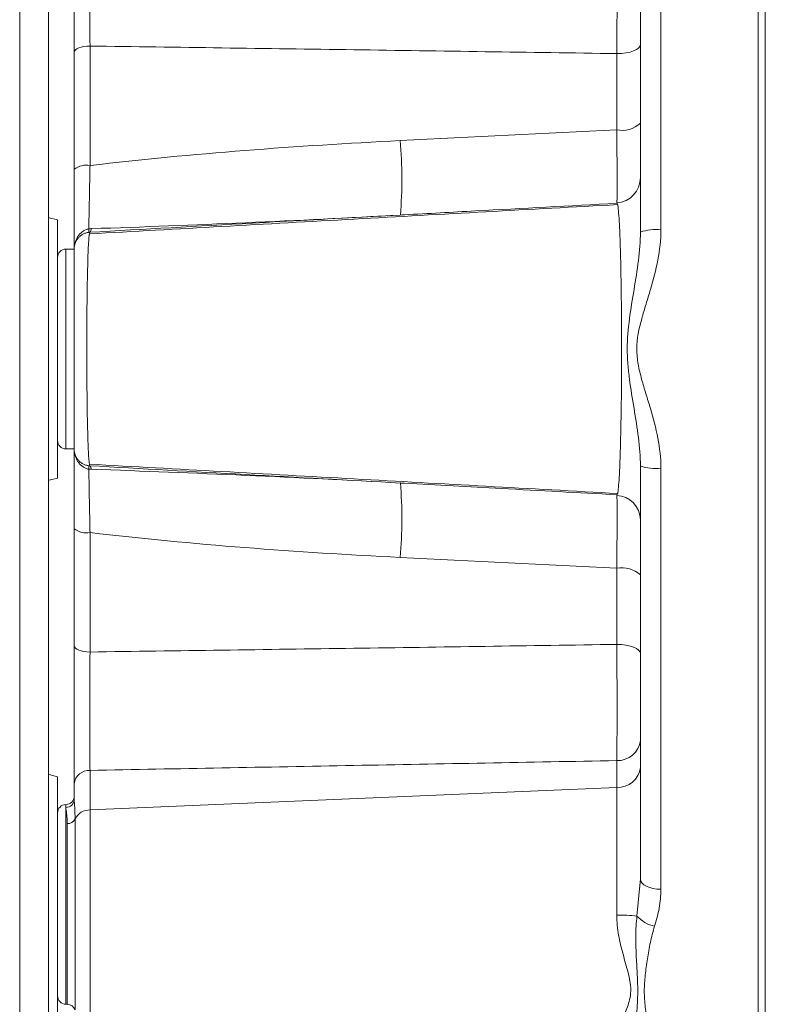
# Model space of a CAD drawing. Header units: millimetres. Extents: x 750 to 2241, y 770 to 3170.
# Tile 5 of 15: x 1239 to 1329, y 1996 to 2114. Entities that reach past the tile are written whole.
import ezdxf

# ---------------------------------------------------------------- set-up
doc = ezdxf.new("R2010")
doc.units = ezdxf.units.MM

msp = doc.modelspace()

# ---------------------------------------------------------------- linework, layer by layer
at = {"color": 7, "linetype": 'Continuous', "lineweight": 15}
for p, q in [((1239.04, 1842.53), (1239.04, 2224.95)), ((1242.49, 1842.53), (1242.49, 2224.95)), ((1328.86, 2206.44), (1328.86, 1942.65)), ((1328, 1942.67), (1328, 2193.83)), ((1316.28, 2139.65), (1316.28, 2088.91)), ((1313.81, 2088.64), (1313.81, 2138.41)), ((1247.51, 2111.05), (1247.51, 2096.66)), ((1245.61, 2096.21), (1245.61, 2110.3)), ((1310.96, 2100.95), (1310.96, 2110.14)), ((1280.31, 2090.44), (1282.32, 2090.55)), ((1281.31, 2090.5), (1284.87, 2090.69)), ((1243.6, 2090.09), (1243.6, 2074.55)), ((1247.48, 2088.61), (1247.44, 2088.38)), ((1245.61, 2086.58), (1244.6, 2086.58)), ((1244.6, 2086.58), (1244.6, 2062.51)), ((1243.6, 2074.55), (1243.6, 2059)), ((1244.6, 2062.51), (1245.61, 2062.51)), ((1313.81, 2010.68), (1313.81, 2060.46)), ((1316.28, 2060.18), (1316.28, 2009.45)), ((1310.97, 2056.92), (1311.07, 2057.14)), ((1245.61, 2038.79), (1245.61, 2052.88)), ((1247.51, 2052.43), (1247.51, 2038.04)), ((1310.96, 2038.96), (1310.96, 2048.14)), ((1310.96, 2021.71), (1310.96, 2024.96)), ((1243.6, 2023), (1243.6, 2007.63)), ((1247.51, 2023.78), (1247.51, 2019.02)), ((1245.61, 2020.29), (1245.61, 2022.16)), ((1247.51, 2019.02), (1310.96, 2021.71)), ((1310.96, 2006.34), (1310.96, 2021.71)), ((1244.6, 2019.32), (1244.6, 2019.67)), ((1244.6, 2019.32), (1244.6, 2011.35)), ((1245.71, 2017.92), (1245.71, 1994.91)), ((1247.51, 2019.02), (1247.51, 1993.55)), ((1244.76, 1995.6), (1244.76, 2017.37)), ((1244.6, 2011.35), (1244.6, 1995.6)), ((1313.4, 2006.23), (1313.78, 2010.3)), ((1313.78, 2010.3), (1313.81, 2010.68)), ((1243.6, 2007.63), (1243.6, 1992.26)), ((1244.6, 1995.6), (1244.76, 1995.6))]:
    msp.add_line(p, q, dxfattribs=at)
at = {"color": 7, "linetype": 'Continuous', "lineweight": 15, "flags": 128}
for points in [[(1247.51, 2111.05), (1247.13, 2111.03), (1246.77, 2110.98), (1246.45, 2110.91), (1246.16, 2110.82), (1245.92, 2110.71), (1245.75, 2110.58), (1245.64, 2110.44), (1245.61, 2110.3)], [(1313.81, 2111.2), (1313.76, 2111), (1313.6, 2110.81), (1313.34, 2110.63), (1312.99, 2110.47), (1312.56, 2110.33), (1312.06, 2110.23), (1311.52, 2110.17), (1310.96, 2110.14)], [(1243.6, 2090.09), (1242.58, 2090.36), (1242.49, 2090.39)], [(1242.49, 2058.7), (1242.58, 2058.73), (1243.6, 2059)], [(1245.61, 2038.79), (1245.64, 2038.65), (1245.75, 2038.51), (1245.92, 2038.38), (1246.16, 2038.27), (1246.45, 2038.18), (1246.77, 2038.11), (1247.13, 2038.06), (1247.51, 2038.04)], [(1310.96, 2038.96), (1311.52, 2038.93), (1312.06, 2038.86), (1312.56, 2038.76), (1312.99, 2038.62), (1313.34, 2038.46), (1313.6, 2038.28), (1313.76, 2038.09), (1313.81, 2037.89)], [(1243.6, 2023), (1242.58, 2023.27), (1242.49, 2023.3)], [(1313.81, 2010.68), (1313.86, 2010.45), (1314, 2010.22), (1314.23, 2010), (1314.53, 2009.82), (1314.9, 2009.66), (1315.33, 2009.55), (1315.79, 2009.47), (1316.28, 2009.45)]]:
    msp.add_lwpolyline(points, dxfattribs=at)
at = {"color": 7, "linetype": 'Continuous', "lineweight": 15}
for centre, radius, start, end in [((1311.59, 2104.21), 3.32, 259.0738, 311.9619), ((1234.15, 2095.04), 50.93, 355.1033, 5.2026), ((1247.08, 2094.27), 2.43, 79.8252, 127.2274), ((1310.8, 2095.17), 3.01, 272.7664, 0.6158), ((1247.04, 2089.06), 0.629, 315.1802, 359.0484), ((1245.75, 2088.81), 1.63, 352.5927, 7.4073), ((1315.67, 2083.09), 5.85, 84.102, 108.5665), ((1244.6, 2085.58), 1, 90, 180), ((1244.6, 2063.51), 1, 180, 270), ((1245.75, 2060.28), 1.63, 352.5927, 7.4073), ((1247.04, 2060.03), 0.629, 0.9516, 44.8198), ((1315.67, 2066), 5.85, 251.4335, 275.898), ((1234.15, 2054.06), 50.93, 354.7974, 4.8967), ((1284.89, 2058.33), 0.0754, 86.4654, 104.9729), ((1310.8, 2053.91), 3.01, 0.9561, 86.7916), ((1247.08, 2054.82), 2.43, 232.7726, 280.1748), ((1311.59, 2044.88), 3.32, 48.0381, 100.9262), ((1311.09, 2027.69), 2.73, 267.1726, 353.7243), ((1311.09, 2024.44), 2.73, 267.1726, 353.7243), ((1247.42, 2021.96), 1.82, 87.1726, 173.7243), ((1244.6, 2020.67), 1, 270, 0), ((1244.62, 2020.31), 0.989, 269.1705, 359.1457), ((1244.6, 2018.66), 1, 90, 180), ((1244.81, 2018.38), 1.01, 267.1159, 333.1379), ((1247.5, 2017.03), 1.99, 89.6191, 153.398), ((1311.14, 1983.12), 23.22, 84.4111, 90.4363), ((1316.29, 2008.77), 3.85, 221.2913, 258.4378), ((1244.6, 1996.6), 1, 180, 270), ((1244.76, 1994.59), 1, 18.6964, 90)]:
    msp.add_arc(centre, radius, start, end, dxfattribs=at)
for points, knots in [([(1245.61, 2110.3), (1245.61, 2111.02), (1245.61, 2112.5), (1245.61, 2114.04), (1245.61, 2115.6), (1245.61, 2116.38), (1245.61, 2117.92), (1245.61, 2118.68), (1245.61, 2119.8), (1245.61, 2120.18), (1245.61, 2120.9), (1245.61, 2121.26), (1245.61, 2122.3), (1245.61, 2122.97), (1245.61, 2123.93), (1245.61, 2124.25), (1245.61, 2124.84), (1245.61, 2125.13), (1245.61, 2125.96), (1245.61, 2126.47), (1245.61, 2126.93)], [0, 0, 0, 0, 0.125, 0.25, 0.25, 0.375, 0.375, 0.5, 0.5, 0.5625, 0.5625, 0.625, 0.625, 0.75, 0.75, 0.8125, 0.8125, 0.875, 0.875, 1, 1, 1, 1]), ([(1247.51, 2125.31), (1247.5, 2124.91), (1247.5, 2124.48), (1247.49, 2123.77), (1247.49, 2123.52), (1247.49, 2123.01), (1247.49, 2122.74), (1247.49, 2121.92), (1247.48, 2121.34), (1247.48, 2120.15), (1247.48, 2119.52), (1247.48, 2118.23), (1247.48, 2117.58), (1247.48, 2116.27), (1247.49, 2115.6), (1247.49, 2114.26), (1247.5, 2112.94), (1247.5, 2111.68), (1247.51, 2111.05)], [0, 0, 0, 0, 0.125, 0.125, 0.1875, 0.1875, 0.25, 0.25, 0.375, 0.375, 0.5, 0.5, 0.625, 0.625, 0.75, 0.75, 0.875, 1, 1, 1, 1]), ([(1310.96, 2110.14), (1310.97, 2110.75), (1310.97, 2111.38), (1310.98, 2112.65), (1310.99, 2113.3), (1310.99, 2114.62), (1311, 2115.27), (1311, 2116.56), (1311, 2117.2), (1311, 2118.15), (1311, 2118.46), (1311, 2119.07), (1311, 2119.37), (1311, 2120.24), (1310.99, 2120.81), (1310.99, 2121.61), (1310.99, 2121.87), (1310.98, 2122.37), (1310.98, 2122.62), (1310.97, 2123.31), (1310.97, 2123.74), (1310.96, 2124.13)], [0, 0, 0, 0, 0.125, 0.125, 0.25, 0.25, 0.375, 0.375, 0.5, 0.5, 0.5625, 0.5625, 0.625, 0.625, 0.75, 0.75, 0.8125, 0.8125, 0.875, 0.875, 1, 1, 1, 1]), ([(1310.96, 2110.14), (1300.4, 2110.29), (1289.84, 2110.45), (1279.28, 2110.6), (1268.69, 2110.75), (1258.1, 2110.9), (1247.51, 2111.05)], [0.00285725, 0.00285725, 0.00285725, 0.00285725, 0.03460203, 0.03460203, 0.03460203, 0.06643717, 0.06643717, 0.06643717, 0.06643717]), ([(1310.96, 2092.1), (1310.97, 2092.09), (1310.98, 2092.14), (1310.99, 2092.35), (1310.99, 2092.5), (1311, 2092.92), (1311, 2093.18), (1311, 2093.79), (1311, 2094.14), (1311, 2094.73), (1311, 2094.95), (1311, 2095.38), (1311, 2095.61), (1311, 2096.32), (1311, 2096.83), (1310.99, 2097.65), (1310.99, 2097.94), (1310.98, 2098.51), (1310.98, 2098.8), (1310.97, 2099.69), (1310.97, 2100.31), (1310.96, 2100.95)], [0, 0, 0, 0, 0.125, 0.125, 0.25, 0.25, 0.375, 0.375, 0.5, 0.5, 0.5625, 0.5625, 0.625, 0.625, 0.75, 0.75, 0.8125, 0.8125, 0.875, 0.875, 1, 1, 1, 1]), ([(1247.51, 2096.66), (1253.72, 2097.39), (1259.94, 2097.98), (1272.39, 2098.95), (1278.63, 2099.34), (1284.87, 2099.65)], [0, 0, 0, 0, 0.5, 0.5, 1, 1, 1, 1]), ([(1245.61, 2086.62), (1245.61, 2087.07), (1245.61, 2087.63), (1245.61, 2088.62), (1245.61, 2088.97), (1245.61, 2089.71), (1245.61, 2090.11), (1245.61, 2090.93), (1245.61, 2091.36), (1245.61, 2092.27), (1245.61, 2092.73), (1245.61, 2094.16), (1245.61, 2095.16), (1245.61, 2096.21)], [0, 0, 0, 0, 0.25, 0.25, 0.375, 0.375, 0.5, 0.5, 0.625, 0.625, 0.75, 0.75, 1, 1, 1, 1]), ([(1247.51, 2096.66), (1247.49, 2095.87), (1247.48, 2095.11), (1247.45, 2094.01), (1247.45, 2093.65), (1247.43, 2092.95), (1247.43, 2092.61), (1247.41, 2091.62), (1247.4, 2091.02), (1247.38, 2090.2), (1247.38, 2089.94), (1247.37, 2089.46), (1247.37, 2089.23), (1247.36, 2089.02)], [0, 0, 0, 0, 0.25, 0.25, 0.375, 0.375, 0.5, 0.5, 0.75, 0.75, 0.875, 0.875, 1, 1, 1, 1]), ([(1311.07, 2091.95), (1300.49, 2091.37), (1279.29, 2090.2), (1258.07, 2089.01), (1247.43, 2088.42)], [0, 0, 0, 0, 0.498795, 1, 1, 1, 1]), ([(1310.96, 2092.1), (1305.29, 2091.79), (1299.62, 2091.49), (1293.95, 2091.18), (1291.1, 2091.03), (1288.26, 2090.87), (1285.41, 2090.72)], [0.0028544, 0.0028544, 0.0028544, 0.0028544, 0.01991053, 0.01991053, 0.01991053, 0.02846581, 0.02846581, 0.02846581, 0.02846581]), ([(1311.07, 2091.94), (1311.03, 2092.07), (1311, 2092.22), (1310.96, 2092.16), (1310.95, 2092.15)], [0, 0, 0, 0, 0.827786, 1, 1, 1, 1]), ([(1311.07, 2057.14), (1311.07, 2057.15), (1311.1, 2057.23), (1311.17, 2057.84), (1311.26, 2059.02), (1311.33, 2060.48), (1311.39, 2062.22), (1311.44, 2064.21), (1311.49, 2066.77), (1311.53, 2069.57), (1311.54, 2072.5), (1311.55, 2075.5), (1311.53, 2078.45), (1311.51, 2081.31), (1311.46, 2083.96), (1311.41, 2086.35), (1311.34, 2088.39), (1311.26, 2090.06), (1311.17, 2091.23), (1311.1, 2091.85), (1311.07, 2091.94), (1311.07, 2091.94)], [0, 0, 0, 0, 0.00179, 0.062557, 0.121691, 0.18253, 0.22022, 0.279224, 0.339951, 0.398956, 0.459707, 0.518565, 0.579161, 0.637975, 0.698517, 0.757348, 0.817885, 0.876838, 0.937482, 0.996555, 1, 1, 1, 1]), ([(1280.29, 2090.44), (1275.89, 2090.2), (1264.95, 2089.6), (1254.02, 2088.98), (1247.48, 2088.61)], [0, 0, 0, 0, 0.402864, 1, 1, 1, 1]), ([(1247.67, 2089.05), (1253.88, 2089.24), (1260.08, 2089.49), (1272.49, 2090.04), (1278.69, 2090.35), (1284.89, 2090.69)], [0, 0, 0, 0, 0.5, 0.5, 1, 1, 1, 1]), ([(1247.36, 2089.02), (1247.23, 2089), (1247.1, 2088.96), (1246.85, 2088.86), (1246.74, 2088.79), (1246.52, 2088.63), (1246.42, 2088.55), (1246.23, 2088.35), (1246.15, 2088.25), (1246, 2088.03), (1245.93, 2087.91), (1245.82, 2087.67), (1245.77, 2087.54), (1245.69, 2087.29), (1245.66, 2087.16), (1245.62, 2086.89), (1245.61, 2086.76), (1245.61, 2086.62)], [0, 0, 0, 0, 0.125, 0.125, 0.25, 0.25, 0.375, 0.375, 0.5, 0.5, 0.625, 0.625, 0.75, 0.75, 0.875, 0.875, 1, 1, 1, 1]), ([(1247.36, 2088.6), (1247.23, 2088.59), (1247.11, 2088.56), (1246.86, 2088.48), (1246.74, 2088.43), (1246.52, 2088.31), (1246.42, 2088.24), (1246.23, 2088.08), (1246.14, 2087.99), (1245.99, 2087.81), (1245.92, 2087.71), (1245.84, 2087.56), (1245.81, 2087.51), (1245.76, 2087.4), (1245.74, 2087.35), (1245.68, 2087.19), (1245.66, 2087.08), (1245.62, 2086.85), (1245.61, 2086.74), (1245.61, 2086.62)], [0, 0, 0, 0, 0.125, 0.125, 0.25, 0.25, 0.375, 0.375, 0.5, 0.5, 0.625, 0.625, 0.6875, 0.6875, 0.75, 0.75, 0.875, 0.875, 1, 1, 1, 1]), ([(1247.44, 2088.38), (1247.43, 2088.35), (1247.4, 2088.23), (1247.35, 2087.62), (1247.29, 2086.56), (1247.24, 2085.12), (1247.2, 2083.4), (1247.16, 2081.41), (1247.14, 2079.24), (1247.12, 2076.93), (1247.12, 2074.64), (1247.12, 2072.36), (1247.14, 2070.13), (1247.16, 2067.95), (1247.19, 2065.94), (1247.24, 2064.19), (1247.29, 2062.71), (1247.34, 2061.6), (1247.39, 2060.92), (1247.43, 2060.77), (1247.44, 2060.72)], [0, 0, 0, 0, 0.017205, 0.076686, 0.137929, 0.197404, 0.258611, 0.318131, 0.379372, 0.438828, 0.499985, 0.553849, 0.613143, 0.674129, 0.733412, 0.794397, 0.853706, 0.914733, 0.974141, 1, 1, 1, 1]), ([(1313.81, 2060.46), (1313.81, 2061.6), (1313.71, 2062.74), (1313.42, 2065.04), (1313.24, 2066.2), (1312.85, 2068.55), (1312.65, 2069.73), (1312.42, 2071.52), (1312.35, 2072.12), (1312.26, 2073.32), (1312.23, 2073.93), (1312.23, 2075.77), (1312.34, 2076.98), (1312.65, 2079.36), (1312.85, 2080.54), (1313.24, 2082.89), (1313.42, 2084.05), (1313.71, 2086.35), (1313.81, 2087.49), (1313.81, 2088.64)], [0, 0, 0, 0, 0.125, 0.125, 0.25, 0.25, 0.375, 0.375, 0.4375, 0.4375, 0.5, 0.5, 0.625, 0.625, 0.75, 0.75, 0.875, 0.875, 1, 1, 1, 1]), ([(1316.28, 2088.91), (1316.28, 2087.68), (1316.13, 2086.47), (1315.68, 2084.08), (1315.37, 2082.9), (1314.85, 2081.13), (1314.67, 2080.54), (1314.31, 2079.37), (1314.13, 2078.78), (1313.64, 2077.01), (1313.38, 2075.81), (1313.38, 2073.92), (1313.44, 2073.31), (1313.65, 2072.1), (1313.8, 2071.5), (1314.12, 2070.32), (1314.3, 2069.73), (1314.66, 2068.55), (1314.85, 2067.97), (1315.37, 2066.2), (1315.68, 2065.01), (1316.13, 2062.62), (1316.28, 2061.41), (1316.28, 2060.18)], [0, 0, 0, 0, 0.125, 0.125, 0.25, 0.25, 0.3125, 0.3125, 0.375, 0.375, 0.5, 0.5, 0.5625, 0.5625, 0.625, 0.625, 0.6875, 0.6875, 0.75, 0.75, 0.875, 0.875, 1, 1, 1, 1]), ([(1245.61, 2062.47), (1245.61, 2062.47), (1245.61, 2062.46), (1245.61, 2062.47), (1245.61, 2062.47), (1245.61, 2062.51), (1245.61, 2062.56), (1245.61, 2062.75), (1245.61, 2062.96), (1245.61, 2063.39), (1245.61, 2063.56), (1245.61, 2063.92), (1245.61, 2064.12), (1245.61, 2064.55), (1245.61, 2064.78), (1245.61, 2065.28), (1245.61, 2065.55), (1245.61, 2066.4), (1245.61, 2067.02), (1245.61, 2068.01), (1245.61, 2068.36), (1245.61, 2069.07), (1245.61, 2069.44), (1245.61, 2070.56), (1245.61, 2071.33), (1245.61, 2072.52), (1245.61, 2072.92), (1245.61, 2073.74), (1245.61, 2074.14), (1245.61, 2075.37), (1245.61, 2076.17), (1245.61, 2077.36), (1245.61, 2077.75), (1245.61, 2078.53), (1245.61, 2078.91), (1245.61, 2080.03), (1245.61, 2080.74), (1245.61, 2081.74), (1245.61, 2082.06), (1245.61, 2082.68), (1245.61, 2082.98), (1245.61, 2083.82), (1245.61, 2084.32), (1245.61, 2085.19), (1245.61, 2085.55), (1245.61, 2085.98), (1245.61, 2086.11), (1245.61, 2086.32), (1245.61, 2086.41), (1245.61, 2086.54), (1245.61, 2086.58), (1245.61, 2086.62), (1245.61, 2086.62), (1245.61, 2086.63), (1245.61, 2086.62), (1245.61, 2086.62)], [0, 0, 0, 0, 0.015625, 0.015625, 0.03125, 0.03125, 0.0625, 0.0625, 0.125, 0.125, 0.15625, 0.15625, 0.1875, 0.1875, 0.21875, 0.21875, 0.25, 0.25, 0.3125, 0.3125, 0.34375, 0.34375, 0.375, 0.375, 0.4375, 0.4375, 0.46875, 0.46875, 0.5, 0.5, 0.5625, 0.5625, 0.59375, 0.59375, 0.625, 0.625, 0.6875, 0.6875, 0.71875, 0.71875, 0.75, 0.75, 0.8125, 0.8125, 0.875, 0.875, 0.90625, 0.90625, 0.9375, 0.9375, 0.96875, 0.96875, 0.984375, 0.984375, 1, 1, 1, 1]), ([(1247.36, 2060.49), (1247.23, 2060.5), (1247.11, 2060.53), (1246.86, 2060.61), (1246.74, 2060.66), (1246.52, 2060.78), (1246.42, 2060.85), (1246.23, 2061.01), (1246.14, 2061.1), (1245.99, 2061.28), (1245.92, 2061.38), (1245.84, 2061.53), (1245.81, 2061.58), (1245.76, 2061.69), (1245.74, 2061.74), (1245.68, 2061.9), (1245.66, 2062.01), (1245.62, 2062.24), (1245.61, 2062.35), (1245.61, 2062.47)], [0, 0, 0, 0, 0.125, 0.125, 0.25, 0.25, 0.375, 0.375, 0.5, 0.5, 0.625, 0.625, 0.6875, 0.6875, 0.75, 0.75, 0.875, 0.875, 1, 1, 1, 1]), ([(1247.36, 2060.07), (1247.23, 2060.09), (1247.1, 2060.13), (1246.85, 2060.23), (1246.74, 2060.3), (1246.52, 2060.46), (1246.42, 2060.54), (1246.23, 2060.74), (1246.15, 2060.84), (1246, 2061.06), (1245.93, 2061.18), (1245.82, 2061.42), (1245.77, 2061.55), (1245.69, 2061.8), (1245.66, 2061.93), (1245.62, 2062.2), (1245.61, 2062.33), (1245.61, 2062.47)], [0, 0, 0, 0, 0.125, 0.125, 0.25, 0.25, 0.375, 0.375, 0.5, 0.5, 0.625, 0.625, 0.75, 0.75, 0.875, 0.875, 1, 1, 1, 1]), ([(1245.61, 2052.88), (1245.61, 2053.93), (1245.61, 2054.93), (1245.61, 2056.36), (1245.61, 2056.82), (1245.61, 2057.73), (1245.61, 2058.16), (1245.61, 2058.98), (1245.61, 2059.38), (1245.61, 2060.12), (1245.61, 2060.47), (1245.61, 2061.46), (1245.61, 2062.02), (1245.61, 2062.47)], [0, 0, 0, 0, 0.25, 0.25, 0.375, 0.375, 0.5, 0.5, 0.625, 0.625, 0.75, 0.75, 1, 1, 1, 1]), ([(1247.43, 2060.67), (1258.07, 2060.08), (1279.29, 2058.9), (1300.49, 2057.72), (1311.07, 2057.14)], [0, 0, 0, 0, 0.501208, 1, 1, 1, 1]), ([(1247.44, 2060.72), (1247.45, 2060.63), (1247.46, 2060.51), (1247.48, 2060.48), (1247.48, 2060.48)], [0, 0, 0, 0, 0.790943, 1, 1, 1, 1]), ([(1247.36, 2060.07), (1247.37, 2059.65), (1247.38, 2059.17), (1247.39, 2058.35), (1247.4, 2058.06), (1247.41, 2057.46), (1247.41, 2057.14), (1247.43, 2056.17), (1247.45, 2055.47), (1247.48, 2053.99), (1247.49, 2053.22), (1247.51, 2052.43)], [0, 0, 0, 0, 0.25, 0.25, 0.375, 0.375, 0.5, 0.5, 0.75, 0.75, 1, 1, 1, 1]), ([(1247.48, 2060.48), (1253.72, 2060.12), (1259.95, 2059.77), (1272.41, 2059.08), (1278.64, 2058.74), (1284.87, 2058.4)], [0, 0, 0, 0, 0.5, 0.5, 1, 1, 1, 1]), ([(1284.89, 2058.4), (1278.69, 2058.74), (1272.49, 2059.05), (1260.08, 2059.6), (1253.88, 2059.85), (1247.67, 2060.05)], [0, 0, 0, 0, 0.5, 0.5, 1, 1, 1, 1]), ([(1285.41, 2058.37), (1289.3, 2058.16), (1293.18, 2057.95), (1297.07, 2057.74), (1301.7, 2057.49), (1306.33, 2057.24), (1310.96, 2056.99)], [0.00052452, 0.00052452, 0.00052452, 0.00052452, 0.0122076, 0.0122076, 0.0122076, 0.02613593, 0.02613593, 0.02613593, 0.02613593]), ([(1310.96, 2048.14), (1310.97, 2048.78), (1310.97, 2049.4), (1310.98, 2050.58), (1310.99, 2051.15), (1311, 2052.25), (1311, 2052.76), (1311, 2053.71), (1311, 2054.15), (1311, 2054.75), (1311, 2054.94), (1311, 2055.29), (1311, 2055.45), (1311, 2055.91), (1311, 2056.17), (1310.99, 2056.48), (1310.99, 2056.57), (1310.99, 2056.73), (1310.98, 2056.79), (1310.98, 2056.95), (1310.97, 2057), (1310.96, 2056.99)], [0, 0, 0, 0, 0.125, 0.125, 0.25, 0.25, 0.375, 0.375, 0.5, 0.5, 0.5625, 0.5625, 0.625, 0.625, 0.75, 0.75, 0.8125, 0.8125, 0.875, 0.875, 1, 1, 1, 1]), ([(1284.87, 2049.44), (1278.63, 2049.75), (1272.39, 2050.14), (1259.94, 2051.11), (1253.72, 2051.7), (1247.51, 2052.43)], [0, 0, 0, 0, 0.5, 0.5, 1, 1, 1, 1]), ([(1245.61, 2022.16), (1245.61, 2022.62), (1245.61, 2023.64), (1245.61, 2024.83), (1245.61, 2026.11), (1245.61, 2026.78), (1245.61, 2028.18), (1245.61, 2028.9), (1245.61, 2030.03), (1245.61, 2030.41), (1245.61, 2031.17), (1245.61, 2031.56), (1245.61, 2032.71), (1245.61, 2033.48), (1245.61, 2034.65), (1245.61, 2035.04), (1245.61, 2035.81), (1245.61, 2036.19), (1245.61, 2037.33), (1245.61, 2038.07), (1245.61, 2038.79)], [0, 0, 0, 0, 0.125, 0.25, 0.25, 0.375, 0.375, 0.5, 0.5, 0.5625, 0.5625, 0.625, 0.625, 0.75, 0.75, 0.8125, 0.8125, 0.875, 0.875, 1, 1, 1, 1]), ([(1247.51, 2038.04), (1247.5, 2037.42), (1247.5, 2036.78), (1247.49, 2035.81), (1247.49, 2035.48), (1247.49, 2034.82), (1247.49, 2034.49), (1247.49, 2033.48), (1247.48, 2032.82), (1247.48, 2031.5), (1247.48, 2030.85), (1247.48, 2029.56), (1247.48, 2028.94), (1247.48, 2027.74), (1247.49, 2027.17), (1247.49, 2026.07), (1247.5, 2025.05), (1247.5, 2024.18), (1247.51, 2023.78)], [0, 0, 0, 0, 0.125, 0.125, 0.1875, 0.1875, 0.25, 0.25, 0.375, 0.375, 0.5, 0.5, 0.625, 0.625, 0.75, 0.75, 0.875, 1, 1, 1, 1]), ([(1247.51, 2038.04), (1258.1, 2038.19), (1268.69, 2038.34), (1279.28, 2038.49), (1289.84, 2038.64), (1300.4, 2038.8), (1310.96, 2038.96)], [0.00190489, 0.00190489, 0.00190489, 0.00190489, 0.03374003, 0.03374003, 0.03374003, 0.06548481, 0.06548481, 0.06548481, 0.06548481]), ([(1310.96, 2024.96), (1310.97, 2025.35), (1310.97, 2025.78), (1310.98, 2026.7), (1310.99, 2027.2), (1310.99, 2028.28), (1311, 2028.84), (1311, 2030.01), (1311, 2030.62), (1311, 2031.56), (1311, 2031.88), (1311, 2032.52), (1311, 2032.84), (1311, 2033.81), (1310.99, 2034.46), (1310.99, 2035.45), (1310.99, 2035.78), (1310.98, 2036.43), (1310.98, 2036.75), (1310.97, 2037.71), (1310.97, 2038.34), (1310.96, 2038.96)], [0, 0, 0, 0, 0.125, 0.125, 0.25, 0.25, 0.375, 0.375, 0.5, 0.5, 0.5625, 0.5625, 0.625, 0.625, 0.75, 0.75, 0.8125, 0.8125, 0.875, 0.875, 1, 1, 1, 1]), ([(1310.96, 2024.96), (1300.4, 2024.76), (1289.84, 2024.57), (1279.28, 2024.37), (1268.69, 2024.17), (1258.1, 2023.98), (1247.51, 2023.78)], [0.00285772, 0.00285772, 0.00285772, 0.00285772, 0.03460773, 0.03460773, 0.03460773, 0.06644834, 0.06644834, 0.06644834, 0.06644834]), ([(1245.61, 2020.29), (1245.61, 2020), (1245.64, 2019.65), (1245.69, 2018.86), (1245.71, 2018.41), (1245.71, 2017.92)], [0, 0, 0, 0, 0.5, 0.5, 1, 1, 1, 1]), ([(1244.76, 2017.37), (1244.76, 2017.6), (1244.76, 2017.81), (1244.73, 2018.21), (1244.71, 2018.39), (1244.65, 2018.87), (1244.6, 2019.13), (1244.6, 2019.32)], [0, 0, 0, 0, 0.25, 0.25, 0.5, 0.5, 1, 1, 1, 1]), ([(1316.28, 2009.45), (1316.28, 2008.68), (1316.2, 2007.93), (1315.93, 2006.45), (1315.75, 2005.72), (1315.52, 2005)], [0, 0, 0, 0, 0.5, 0.5, 1, 1, 1, 1]), ([(1310.96, 1991.52), (1310.96, 1991.84), (1311.05, 1992.19), (1311.33, 1993), (1311.52, 1993.44), (1311.82, 1994.17), (1311.93, 1994.43), (1312.14, 1994.95), (1312.24, 1995.23), (1312.42, 1995.79), (1312.5, 1996.09), (1312.59, 1996.55), (1312.61, 1996.71), (1312.64, 1997.04), (1312.65, 1997.2), (1312.65, 1998.04), (1312.5, 1998.73), (1312.14, 2000.14), (1311.92, 2000.87), (1311.52, 2002.37), (1311.33, 2003.14), (1311.12, 2004.32), (1311.07, 2004.71), (1310.98, 2005.52), (1310.96, 2005.93), (1310.96, 2006.34)], [0, 0, 0, 0, 0.125, 0.125, 0.25, 0.25, 0.3125, 0.3125, 0.375, 0.375, 0.4375, 0.4375, 0.46875, 0.46875, 0.5, 0.5, 0.625, 0.625, 0.75, 0.75, 0.875, 0.875, 0.9375, 0.9375, 1, 1, 1, 1]), ([(1313.4, 1990.15), (1313.3, 1990.62), (1313.26, 1991.14), (1313.25, 1992.23), (1313.27, 1992.81), (1313.34, 1994), (1313.38, 1994.63), (1313.46, 1995.91), (1313.49, 1996.57), (1313.49, 1997.94), (1313.46, 1998.64), (1313.38, 2000.08), (1313.34, 2000.81), (1313.27, 2002.3), (1313.25, 2003.06), (1313.26, 2004.23), (1313.27, 2004.63), (1313.31, 2005.43), (1313.35, 2005.83), (1313.4, 2006.23)], [0, 0, 0, 0, 0.125, 0.125, 0.25, 0.25, 0.375, 0.375, 0.5, 0.5, 0.625, 0.625, 0.75, 0.75, 0.875, 0.875, 0.9375, 0.9375, 1, 1, 1, 1]), ([(1315.52, 2005), (1315.31, 2004.35), (1315.15, 2003.69), (1314.88, 2002.38), (1314.76, 2001.72), (1314.55, 2000.41), (1314.46, 1999.76), (1314.32, 1998.46), (1314.28, 1997.81), (1314.28, 1996.52), (1314.32, 1995.88), (1314.46, 1994.61), (1314.55, 1993.99), (1314.76, 1992.74), (1314.88, 1992.12), (1315.15, 1990.9), (1315.31, 1990.3), (1315.52, 1989.71)], [0, 0, 0, 0, 0.125, 0.125, 0.25, 0.25, 0.375, 0.375, 0.5, 0.5, 0.625, 0.625, 0.75, 0.75, 0.875, 0.875, 1, 1, 1, 1])]:
    msp.add_open_spline(points, degree=3, knots=knots, dxfattribs=at)
for points in [[(1284.87, 2099.65), (1293.56, 2100.09), (1302.26, 2100.52), (1310.96, 2100.95)], [(1284.89, 2090.69), (1285.06, 2090.7), (1285.24, 2090.71), (1285.41, 2090.72)], [(1285.41, 2090.72), (1285.24, 2090.71), (1285.06, 2090.7), (1284.89, 2090.69)], [(1247.36, 2089.02), (1247.46, 2089.03), (1247.57, 2089.04), (1247.67, 2089.05)], [(1247.48, 2088.61), (1247.44, 2088.61), (1247.4, 2088.61), (1247.36, 2088.6)], [(1247.36, 2060.49), (1247.4, 2060.48), (1247.44, 2060.48), (1247.48, 2060.48)], [(1247.67, 2060.05), (1247.57, 2060.05), (1247.46, 2060.06), (1247.36, 2060.07)], [(1285.41, 2058.37), (1285.24, 2058.38), (1285.06, 2058.39), (1284.89, 2058.4)], [(1310.96, 2048.14), (1302.26, 2048.57), (1293.56, 2049), (1284.87, 2049.44)]]:
    msp.add_open_spline(points, degree=3, dxfattribs=at)

doc.saveas('drawing.dxf')
